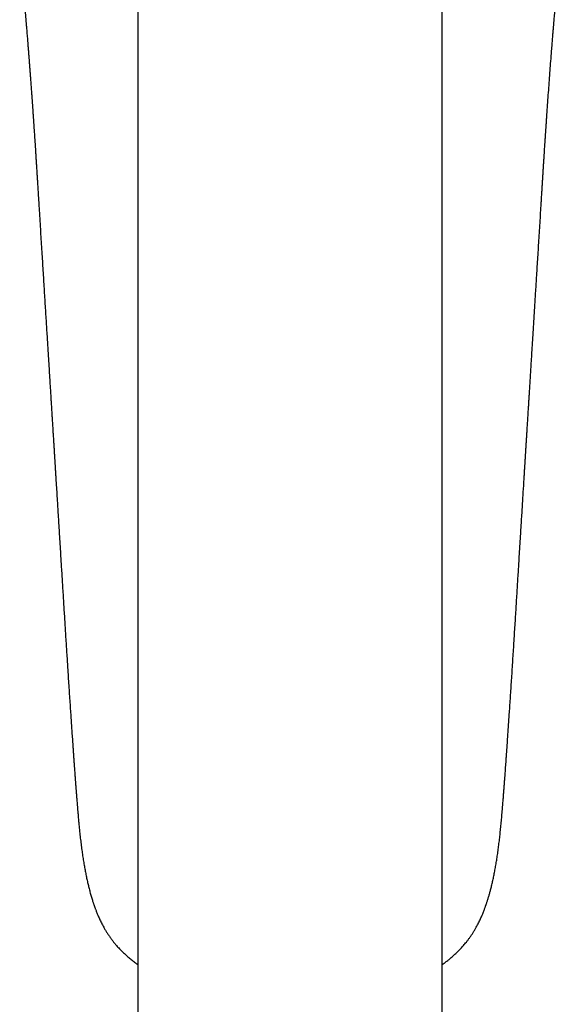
# Model space of a CAD drawing. Header units: millimetres. Extents: x 8 to 823, y 12 to 831.
# Tile 2 of 20: x 409 to 445, y 278 to 342. Entities that reach past the tile are written whole.
import ezdxf

# ---------------------------------------------------------------- set-up
doc = ezdxf.new("R2010")
doc.units = ezdxf.units.MM

msp = doc.modelspace()

# ---------------------------------------------------------------- linework, layer by layer
at = {"color": 7, "linetype": 'Continuous', "lineweight": 30}
for p, q in [((417, 423.574), (417, 188.483)), ((437, 188.483), (437, 423.574)), ((410.497, 330.406), (410.497, 330.406)), ((443.5, 330.408), (443.5, 330.407))]:
    msp.add_line(p, q, dxfattribs=at)
for points, knots in [([(409.251, 347.12), (409.251, 347.115), (409.252, 347.102), (409.256, 347.065), (409.26, 347.013), (409.266, 346.952), (409.272, 346.883), (409.279, 346.808), (409.285, 346.728), (409.293, 346.642), (409.3, 346.553), (409.308, 346.46), (409.319, 346.333), (409.332, 346.171), (409.349, 345.969), (409.368, 345.748), (409.388, 345.508), (409.411, 345.247), (409.434, 344.971), (409.459, 344.68), (409.482, 344.408), (409.503, 344.165), (409.52, 343.96), (409.537, 343.769), (409.552, 343.593), (409.566, 343.431), (409.578, 343.283), (409.589, 343.152), (409.599, 343.038), (409.607, 342.94), (409.615, 342.853), (409.621, 342.779), (409.626, 342.717), (409.63, 342.669), (409.633, 342.635), (409.635, 342.608), (409.638, 342.578), (409.641, 342.539), (409.645, 342.49), (409.651, 342.418), (409.659, 342.325), (409.668, 342.215), (409.683, 342.04), (409.703, 341.795), (409.725, 341.524), (409.745, 341.288), (409.761, 341.088), (409.778, 340.878), (409.795, 340.655), (409.814, 340.419), (409.833, 340.176), (409.852, 339.928), (409.872, 339.674), (409.892, 339.408), (409.913, 339.132), (409.935, 338.846), (409.957, 338.551), (409.979, 338.248), (410.001, 337.946), (410.022, 337.661), (410.041, 337.399), (410.058, 337.159), (410.074, 336.932), (410.089, 336.718), (410.103, 336.52), (410.115, 336.339), (410.126, 336.175), (410.136, 336.04), (410.143, 335.936), (410.148, 335.863), (410.152, 335.801), (410.155, 335.753), (410.158, 335.718), (410.159, 335.694), (410.161, 335.669), (410.163, 335.638), (410.166, 335.595), (410.17, 335.54), (410.177, 335.434), (410.188, 335.276), (410.2, 335.084), (410.213, 334.9), (410.224, 334.725), (410.237, 334.541), (410.25, 334.345), (410.263, 334.136), (410.278, 333.918), (410.292, 333.69), (410.308, 333.452), (410.324, 333.203), (410.341, 332.941), (410.358, 332.667), (410.376, 332.381), (410.396, 332.072), (410.416, 331.74), (410.439, 331.383), (410.462, 331.011), (410.482, 330.684), (410.495, 330.481), (410.499, 330.406)], [0, 0, 0, 0, 0.00213, 0.005236, 0.008791, 0.012933, 0.016945, 0.021468, 0.026337, 0.031442, 0.036785, 0.042365, 0.048181, 0.05946, 0.071535, 0.084406, 0.099079, 0.114665, 0.131164, 0.148574, 0.166895, 0.179989, 0.192239, 0.203638, 0.214188, 0.223889, 0.23274, 0.240742, 0.247332, 0.253208, 0.258372, 0.262823, 0.266561, 0.26959, 0.271342, 0.272768, 0.274417, 0.276714, 0.279659, 0.283252, 0.289713, 0.296289, 0.302952, 0.321227, 0.340125, 0.351669, 0.363496, 0.37603, 0.38935, 0.403458, 0.418351, 0.432838, 0.447998, 0.463832, 0.480341, 0.497523, 0.515056, 0.533239, 0.551628, 0.569131, 0.58423, 0.598555, 0.612106, 0.624884, 0.636888, 0.647394, 0.657225, 0.666381, 0.671404, 0.675797, 0.679507, 0.682532, 0.684302, 0.685711, 0.686917, 0.688741, 0.691296, 0.694584, 0.698549, 0.710278, 0.722791, 0.732793, 0.743247, 0.754192, 0.765868, 0.778314, 0.791532, 0.804948, 0.819076, 0.833916, 0.84947, 0.865738, 0.88272, 0.900416, 0.920708, 0.941867, 0.963892, 0.986784, 1, 1, 1, 1]), ([(443.501, 330.408), (443.504, 330.458), (443.514, 330.615), (443.53, 330.875), (443.549, 331.182), (443.567, 331.477), (443.585, 331.761), (443.603, 332.049), (443.621, 332.339), (443.639, 332.629), (443.657, 332.903), (443.673, 333.162), (443.689, 333.404), (443.704, 333.63), (443.717, 333.841), (443.728, 334.008), (443.737, 334.135), (443.743, 334.226), (443.748, 334.311), (443.753, 334.388), (443.758, 334.454), (443.761, 334.507), (443.764, 334.548), (443.766, 334.58), (443.768, 334.606), (443.77, 334.632), (443.771, 334.66), (443.773, 334.692), (443.776, 334.728), (443.779, 334.777), (443.783, 334.841), (443.789, 334.923), (443.795, 335.014), (443.802, 335.116), (443.809, 335.229), (443.818, 335.353), (443.826, 335.483), (443.835, 335.616), (443.844, 335.749), (443.854, 335.883), (443.874, 336.184), (443.907, 336.655), (443.952, 337.297), (443.999, 337.942), (444.046, 338.585), (444.093, 339.221), (444.131, 339.711), (444.158, 340.058), (444.174, 340.267), (444.19, 340.475), (444.207, 340.681), (444.223, 340.884), (444.239, 341.081), (444.253, 341.255), (444.265, 341.407), (444.276, 341.538), (444.286, 341.662), (444.295, 341.778), (444.304, 341.886), (444.313, 341.987), (444.319, 342.069), (444.325, 342.132), (444.329, 342.178), (444.332, 342.224), (444.337, 342.276), (444.342, 342.338), (444.351, 342.448), (444.364, 342.604), (444.381, 342.802), (444.398, 343.006), (444.416, 343.214), (444.434, 343.43), (444.454, 343.663), (444.475, 343.911), (444.498, 344.173), (444.521, 344.439), (444.544, 344.711), (444.567, 344.986), (444.591, 345.262), (444.614, 345.533), (444.637, 345.811), (444.661, 346.092), (444.685, 346.376), (444.705, 346.601), (444.719, 346.769), (444.728, 346.878), (444.737, 346.974), (444.744, 347.058), (444.748, 347.107), (444.75, 347.13)], [0, 0, 0, 0, 0.009006, 0.027886, 0.046088, 0.063612, 0.080458, 0.096627, 0.114816, 0.132066, 0.148377, 0.163751, 0.178189, 0.191691, 0.204259, 0.215892, 0.221614, 0.22708, 0.23229, 0.236976, 0.240915, 0.244108, 0.246459, 0.248273, 0.249793, 0.251218, 0.25288, 0.254784, 0.256931, 0.25932, 0.263565, 0.268409, 0.273851, 0.279893, 0.286674, 0.294079, 0.301971, 0.30991, 0.317863, 0.325829, 0.33381, 0.371783, 0.410065, 0.448661, 0.487334, 0.525323, 0.562576, 0.575153, 0.587643, 0.600049, 0.612369, 0.624604, 0.636494, 0.647667, 0.655942, 0.663772, 0.671158, 0.678099, 0.684596, 0.690648, 0.696159, 0.699272, 0.701981, 0.704465, 0.707538, 0.711302, 0.715736, 0.727165, 0.739505, 0.751292, 0.763805, 0.776919, 0.790263, 0.805676, 0.821357, 0.837303, 0.853517, 0.869998, 0.886672, 0.902949, 0.918702, 0.936517, 0.953612, 0.969989, 0.977365, 0.984066, 0.990057, 0.995357, 1, 1, 1, 1]), ([(410.497, 330.406), (410.504, 330.284), (410.526, 329.929), (410.562, 329.344), (410.605, 328.656), (410.647, 327.983), (410.687, 327.329), (410.727, 326.694), (410.765, 326.077), (410.803, 325.475), (410.839, 324.884), (410.876, 324.303), (410.911, 323.733), (410.946, 323.179), (410.979, 322.64), (411.012, 322.116), (411.043, 321.607), (411.074, 321.113), (411.104, 320.635), (411.133, 320.172), (411.161, 319.724), (411.188, 319.291), (411.214, 318.873), (411.239, 318.471), (411.262, 318.094), (411.284, 317.742), (411.305, 317.414), (411.324, 317.098), (411.343, 316.792), (411.362, 316.497), (411.381, 316.188), (411.401, 315.865), (411.422, 315.533), (411.441, 315.216), (411.46, 314.915), (411.478, 314.63), (411.492, 314.4), (411.503, 314.221), (411.511, 314.09), (411.519, 313.963), (411.527, 313.841), (411.533, 313.734), (411.539, 313.645), (411.543, 313.574), (411.547, 313.515), (411.55, 313.467), (411.553, 313.424), (411.556, 313.376), (411.559, 313.316), (411.564, 313.242), (411.569, 313.154), (411.576, 313.052), (411.583, 312.939), (411.59, 312.816), (411.598, 312.686), (411.607, 312.551), (411.615, 312.416), (411.646, 311.922), (411.681, 311.343), (411.722, 310.678), (411.747, 310.285), (411.771, 309.891), (411.795, 309.492), (411.82, 309.088), (411.846, 308.673), (411.872, 308.25), (411.899, 307.814), (411.926, 307.364), (411.955, 306.898), (411.984, 306.417), (412.015, 305.924), (412.046, 305.418), (412.078, 304.9), (412.111, 304.37), (412.143, 303.85), (412.174, 303.342), (412.205, 302.847), (412.237, 302.342), (412.268, 301.831), (412.301, 301.32), (412.333, 300.815), (412.364, 300.319), (412.398, 299.793), (412.433, 299.237), (412.471, 298.655), (412.509, 298.088), (412.545, 297.536), (412.58, 297.013), (412.613, 296.518), (412.645, 296.05), (412.676, 295.595), (412.706, 295.152), (412.733, 294.77), (412.755, 294.446), (412.774, 294.177), (412.792, 293.918), (412.81, 293.671), (412.827, 293.437), (412.842, 293.228), (412.855, 293.042), (412.867, 292.878), (412.879, 292.724), (412.888, 292.596), (412.896, 292.492), (412.902, 292.411), (412.908, 292.336), (412.913, 292.272), (412.916, 292.223), (412.919, 292.184), (412.922, 292.147), (412.925, 292.105), (412.929, 292.056), (412.934, 291.998), (412.939, 291.928), (412.945, 291.843), (412.953, 291.744), (412.962, 291.634), (412.971, 291.509), (412.982, 291.371), (412.995, 291.218), (413.008, 291.052), (413.022, 290.873), (413.038, 290.682), (413.055, 290.478), (413.075, 290.233), (413.099, 289.953), (413.127, 289.645), (413.156, 289.342), (413.19, 289.005), (413.23, 288.634), (413.278, 288.233), (413.328, 287.844), (413.382, 287.469), (413.437, 287.113), (413.494, 286.775), (413.552, 286.457), (413.612, 286.151), (413.675, 285.856), (413.74, 285.574), (413.797, 285.342), (413.845, 285.156), (413.883, 285.015), (413.922, 284.877), (413.961, 284.743), (414.001, 284.614), (414.036, 284.501), (414.067, 284.406), (414.091, 284.333), (414.112, 284.272), (414.129, 284.221), (414.144, 284.178), (414.16, 284.134), (414.178, 284.083), (414.201, 284.019), (414.229, 283.944), (414.262, 283.858), (414.301, 283.76), (414.343, 283.657), (414.388, 283.549), (414.436, 283.438), (414.489, 283.319), (414.549, 283.191), (414.616, 283.054), (414.69, 282.91), (414.776, 282.75), (414.876, 282.576), (414.987, 282.393), (415.106, 282.213), (415.228, 282.039), (415.354, 281.871), (415.482, 281.711), (415.628, 281.538), (415.794, 281.356), (415.98, 281.166), (416.168, 280.986), (416.366, 280.809), (416.575, 280.635), (416.788, 280.468), (416.932, 280.365), (417, 280.316)], [0, 0, 0, 0, 0.0071703, 0.0209791, 0.034489, 0.0477, 0.0606121, 0.073003, 0.0851058, 0.0969206, 0.1084475, 0.1199129, 0.1310786, 0.1419447, 0.1525111, 0.1627779, 0.172745, 0.1824126, 0.1917805, 0.2008488, 0.2096174, 0.2180864, 0.2262557, 0.2341252, 0.2416951, 0.2483708, 0.2547946, 0.2609678, 0.2669298, 0.2726991, 0.2782756, 0.2850942, 0.2916006, 0.2977947, 0.3036766, 0.3092463, 0.3145036, 0.3171535, 0.3197163, 0.3221921, 0.3245808, 0.326869, 0.3284653, 0.3298399, 0.3309929, 0.3319241, 0.3326458, 0.3335437, 0.3347193, 0.3361661, 0.3378839, 0.3398728, 0.3421329, 0.3445122, 0.3471124, 0.3497551, 0.3523984, 0.3550421, 0.3786704, 0.3863343, 0.3940028, 0.4016758, 0.4094002, 0.4173469, 0.4253835, 0.4336499, 0.4421462, 0.4508726, 0.4600144, 0.4693959, 0.4790177, 0.4888801, 0.4989836, 0.5093289, 0.5199166, 0.5293802, 0.5390304, 0.5488678, 0.5588921, 0.5689233, 0.5787693, 0.5884295, 0.5979031, 0.6095471, 0.6208943, 0.6319446, 0.6426989, 0.6531583, 0.6625249, 0.6716429, 0.6805128, 0.6891347, 0.6975082, 0.7028557, 0.7080961, 0.7131868, 0.7180124, 0.7225663, 0.7268485, 0.7302354, 0.7334304, 0.7364335, 0.7392449, 0.740914, 0.7425075, 0.7440198, 0.7452958, 0.7462658, 0.7468875, 0.7475784, 0.7483867, 0.7493516, 0.7504748, 0.7517564, 0.7534705, 0.7554051, 0.7575607, 0.7599377, 0.7626775, 0.7656638, 0.7688976, 0.7723802, 0.7761131, 0.7800983, 0.7843379, 0.7904492, 0.7964767, 0.8023901, 0.8081905, 0.8162818, 0.8241417, 0.8317647, 0.839146, 0.8462807, 0.8528061, 0.8591062, 0.8651806, 0.87103, 0.8766599, 0.8820677, 0.8849977, 0.8878562, 0.8906423, 0.8933554, 0.8959948, 0.8985274, 0.9002779, 0.9017819, 0.9030371, 0.904058, 0.904907, 0.9056833, 0.9067707, 0.908093, 0.9096524, 0.9114518, 0.9134945, 0.9157847, 0.9179485, 0.9203018, 0.9228492, 0.9255964, 0.9285501, 0.9317183, 0.9351076, 0.9391598, 0.9434019, 0.9476089, 0.9517531, 0.955826, 0.9598212, 0.9637411, 0.9690192, 0.974181, 0.9792358, 0.9841857, 0.989703, 0.9950853, 1, 1, 1, 1]), ([(437, 280.316), (437.022, 280.332), (437.11, 280.393), (437.26, 280.506), (437.452, 280.656), (437.644, 280.818), (437.836, 280.99), (438.027, 281.173), (438.216, 281.367), (438.402, 281.572), (438.562, 281.765), (438.699, 281.94), (438.813, 282.096), (438.924, 282.257), (439.032, 282.424), (439.133, 282.592), (439.226, 282.755), (439.31, 282.91), (439.384, 283.054), (439.451, 283.191), (439.511, 283.319), (439.564, 283.438), (439.612, 283.549), (439.659, 283.661), (439.704, 283.772), (439.746, 283.879), (439.781, 283.972), (439.81, 284.051), (439.832, 284.113), (439.849, 284.161), (439.864, 284.202), (439.88, 284.249), (439.9, 284.306), (439.923, 284.374), (439.949, 284.455), (439.978, 284.546), (440.009, 284.645), (440.04, 284.748), (440.081, 284.888), (440.132, 285.069), (440.194, 285.305), (440.258, 285.564), (440.323, 285.847), (440.386, 286.142), (440.447, 286.45), (440.505, 286.77), (440.561, 287.102), (440.615, 287.447), (440.666, 287.803), (440.714, 288.171), (440.76, 288.551), (440.803, 288.942), (440.844, 289.344), (440.883, 289.757), (440.914, 290.108), (440.938, 290.388), (440.955, 290.589), (440.97, 290.779), (440.985, 290.957), (440.998, 291.123), (441.011, 291.285), (441.023, 291.443), (441.035, 291.593), (441.046, 291.728), (441.055, 291.844), (441.062, 291.942), (441.068, 292.022), (441.074, 292.09), (441.078, 292.142), (441.081, 292.183), (441.083, 292.218), (441.086, 292.259), (441.091, 292.32), (441.097, 292.399), (441.104, 292.495), (441.112, 292.597), (441.12, 292.705), (441.13, 292.839), (441.142, 293), (441.156, 293.191), (441.17, 293.394), (441.186, 293.61), (441.202, 293.838), (441.222, 294.122), (441.246, 294.461), (441.273, 294.856), (441.301, 295.262), (441.33, 295.679), (441.359, 296.107), (441.389, 296.547), (441.42, 297.016), (441.453, 297.515), (441.489, 298.045), (441.524, 298.589), (441.561, 299.148), (441.598, 299.72), (441.634, 300.295), (441.671, 300.872), (441.708, 301.449), (441.744, 302.032), (441.78, 302.612), (441.816, 303.18), (441.85, 303.737), (441.884, 304.281), (441.917, 304.812), (441.949, 305.331), (441.98, 305.835), (442.01, 306.324), (442.039, 306.797), (442.067, 307.259), (442.095, 307.712), (442.122, 308.155), (442.149, 308.589), (442.175, 309.011), (442.2, 309.42), (442.248, 310.204), (442.306, 311.138), (442.358, 311.985), (442.382, 312.362), (442.39, 312.497), (442.398, 312.633), (442.407, 312.765), (442.414, 312.89), (442.421, 313.005), (442.428, 313.107), (442.433, 313.196), (442.438, 313.274), (442.442, 313.338), (442.445, 313.391), (442.448, 313.434), (442.451, 313.476), (442.454, 313.525), (442.457, 313.586), (442.462, 313.66), (442.467, 313.744), (442.473, 313.836), (442.479, 313.932), (442.485, 314.032), (442.491, 314.134), (442.501, 314.28), (442.512, 314.472), (442.527, 314.714), (442.544, 314.975), (442.561, 315.255), (442.58, 315.555), (442.599, 315.87), (442.62, 316.198), (442.64, 316.521), (442.659, 316.836), (442.679, 317.143), (442.698, 317.461), (442.719, 317.791), (442.74, 318.134), (442.762, 318.483), (442.784, 318.837), (442.806, 319.196), (442.829, 319.566), (442.853, 319.947), (442.878, 320.349), (442.904, 320.77), (442.932, 321.212), (442.96, 321.667), (442.989, 322.134), (443.019, 322.615), (443.049, 323.098), (443.08, 323.584), (443.11, 324.072), (443.141, 324.571), (443.173, 325.081), (443.207, 325.624), (443.242, 326.2), (443.28, 326.81), (443.319, 327.434), (443.359, 328.072), (443.399, 328.724), (443.44, 329.389), (443.475, 329.952), (443.496, 330.293), (443.504, 330.407)], [0, 0, 0, 0, 0.001584, 0.0062216, 0.0109632, 0.0158088, 0.0208495, 0.0259991, 0.0312598, 0.0366417, 0.0421603, 0.0458556, 0.0496145, 0.0534309, 0.0572983, 0.0611815, 0.0648859, 0.0682753, 0.0714434, 0.074397, 0.0771442, 0.0796916, 0.0820449, 0.0842087, 0.0867645, 0.0890085, 0.0909465, 0.092583, 0.0939218, 0.0947666, 0.0955514, 0.0964982, 0.097651, 0.0990549, 0.1007078, 0.1026074, 0.1046498, 0.1067384, 0.1088729, 0.1131974, 0.1176945, 0.1231218, 0.1287736, 0.1346473, 0.140748, 0.1470771, 0.1536338, 0.1604176, 0.1674251, 0.1746523, 0.1820948, 0.1897479, 0.197609, 0.2056792, 0.2139606, 0.2181296, 0.2220631, 0.2257631, 0.2292317, 0.2324704, 0.2354803, 0.2387354, 0.2416756, 0.2443021, 0.2466155, 0.2484439, 0.2500157, 0.2513311, 0.2523918, 0.2530852, 0.2537056, 0.2544861, 0.255479, 0.2572229, 0.2591126, 0.2611093, 0.2632132, 0.2654244, 0.2689135, 0.2726405, 0.2766051, 0.2808073, 0.285247, 0.2899242, 0.2973974, 0.3050909, 0.3130031, 0.3211334, 0.3294813, 0.3380471, 0.3468312, 0.3568885, 0.3672188, 0.3778229, 0.3887017, 0.3998555, 0.4112832, 0.4223079, 0.4335743, 0.4450502, 0.4563829, 0.4674723, 0.4783187, 0.488923, 0.4992858, 0.5094078, 0.5192896, 0.5287617, 0.5380031, 0.547014, 0.5557948, 0.5644988, 0.5729644, 0.5811918, 0.589181, 0.5969363, 0.6270569, 0.6438942, 0.6465381, 0.6491815, 0.6518244, 0.6544622, 0.6569371, 0.659171, 0.6611638, 0.6629156, 0.6644264, 0.6656961, 0.6667086, 0.667478, 0.6682174, 0.6691706, 0.6703769, 0.6718105, 0.6734712, 0.6753029, 0.6771929, 0.679138, 0.6811382, 0.6831935, 0.6876784, 0.6924052, 0.6973738, 0.7029656, 0.708835, 0.7149819, 0.7214065, 0.7281086, 0.7339057, 0.7398955, 0.7461039, 0.7525641, 0.7592762, 0.7662401, 0.7730368, 0.7800573, 0.7873017, 0.79477, 0.8024621, 0.810865, 0.8195197, 0.8284261, 0.8375843, 0.8469942, 0.8566559, 0.8659961, 0.8755602, 0.885348, 0.8953598, 0.9055955, 0.9172837, 0.929251, 0.9414973, 0.9540227, 0.9668274, 0.9799114, 0.9932749, 1, 1, 1, 1])]:
    msp.add_open_spline(points, degree=3, knots=knots, dxfattribs=at)

doc.saveas('drawing.dxf')
